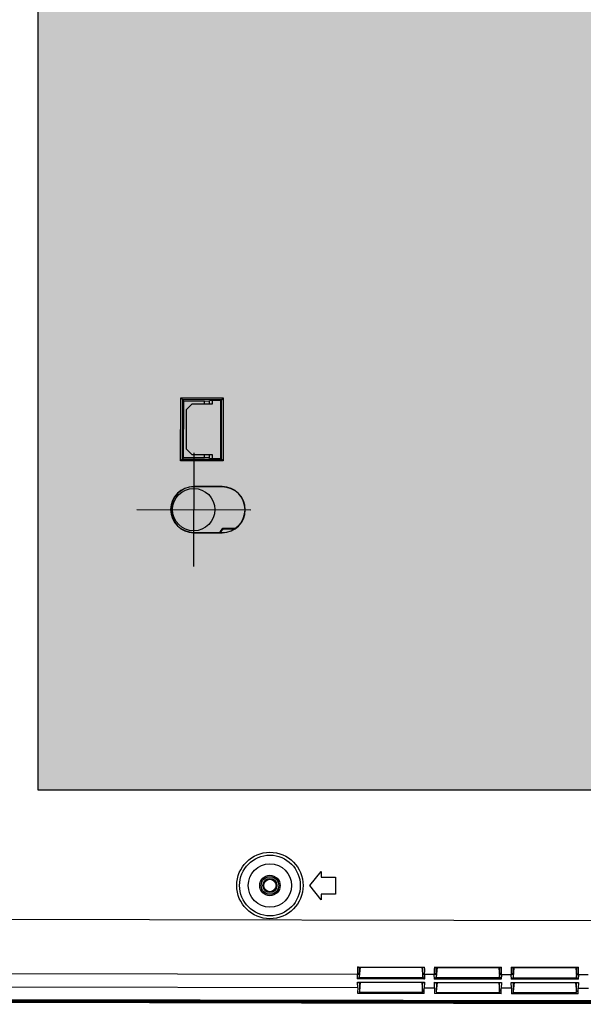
# Model space of a CAD drawing. Header units: millimetres. Extents: x 40090 to 187415, y -53271 to 40260.
# Tile 13 of 43: x 55736 to 55835, y 13768 to 13941. Entities that reach past the tile are written whole.
import ezdxf

# ---------------------------------------------------------------- set-up
doc = ezdxf.new("R2010")
doc.units = ezdxf.units.MM
for name, color, linetype in [('AVM_projekce', 240, 'Continuous'), ('AVM_projektor', 6, 'Continuous'), ('AVM_TECHNIKA', 6, 'Continuous')]:
    doc.layers.add(name, color=color, linetype=linetype)

# ---------------------------------------------------------------- blocks, each defined once
blk = doc.blocks.new('PT-FW430-bottom')
for p, q in [((200.49, 304.35), (200.49, 73.89)), ((214.57, 304.02), (214.57, 3.54)), ((215, 294.63), (215, 20.81)), ((215, 21.1), (215, 294.33)), ((209.99, 209.65), (209.99, 207.95)), ((212.36, 209.71), (212.36, 207.89)), ((208.67, 196.15), (208.67, 207.95)), ((208.72, 196.32), (208.72, 207.78)), ((208.72, 207.48), (210.42, 207.62)), ((210.42, 207.62), (209.73, 207.65)), ((209.99, 207.95), (210.77, 207.91)), ((210.51, 196.46), (210.51, 207.64)), ((210.77, 207.91), (210.77, 196.19)), ((211.35, 196.17), (211.35, 207.93)), ((211.35, 207.93), (212.36, 207.89)), ((211.37, 196.26), (211.37, 207.84)), ((212.11, 207.59), (211.37, 207.62)), ((211.37, 207.46), (212.95, 207.6)), ((213.09, 196.46), (213.09, 207.64)), ((213.34, 207.89), (213.34, 196.21)), ((208.72, 196.62), (210.42, 196.48)), ((209.73, 196.45), (210.42, 196.48)), ((210.77, 196.19), (209.99, 196.15)), ((209.99, 196.15), (209.99, 194.45)), ((212.36, 196.21), (211.35, 196.17)), ((211.37, 196.64), (212.95, 196.5)), ((211.37, 196.48), (212.11, 196.51)), ((212.36, 196.21), (212.36, 194.39)), ((208.67, 182.65), (208.67, 194.45)), ((208.72, 182.82), (208.72, 194.28)), ((208.72, 193.98), (210.42, 194.12)), ((210.42, 194.12), (209.73, 194.15)), ((209.99, 194.45), (210.77, 194.41)), ((210.51, 182.96), (210.51, 194.14)), ((210.77, 194.41), (210.77, 182.69)), ((211.35, 182.67), (211.35, 194.43)), ((211.35, 194.43), (212.36, 194.39)), ((211.37, 182.76), (211.37, 194.34)), ((212.11, 194.09), (211.37, 194.12)), ((211.37, 193.96), (212.95, 194.1)), ((213.09, 182.96), (213.09, 194.14)), ((213.34, 194.39), (213.34, 182.71)), ((208.72, 183.12), (210.42, 182.98)), ((209.73, 182.95), (210.42, 182.98)), ((210.77, 182.69), (209.99, 182.65)), ((209.99, 182.65), (209.99, 180.95)), ((212.36, 182.71), (211.35, 182.67)), ((211.37, 183.14), (212.95, 183)), ((211.37, 182.98), (212.11, 183.01)), ((212.36, 182.71), (212.36, 180.89)), ((208.67, 169.15), (208.67, 180.95)), ((208.72, 169.32), (208.72, 180.78)), ((208.72, 180.48), (210.42, 180.62)), ((210.42, 180.62), (209.73, 180.65)), ((209.99, 180.95), (210.77, 180.91)), ((210.51, 169.46), (210.51, 180.64)), ((210.77, 180.91), (210.77, 169.19)), ((211.35, 169.17), (211.35, 180.93)), ((211.35, 180.93), (212.36, 180.89)), ((211.37, 169.26), (211.37, 180.84)), ((212.11, 180.59), (211.37, 180.62)), ((211.37, 180.46), (212.95, 180.6)), ((213.09, 169.46), (213.09, 180.64)), ((213.34, 180.89), (213.34, 169.21)), ((208.72, 169.62), (210.42, 169.48)), ((211.37, 169.64), (212.95, 169.5)), ((211.37, 169.48), (212.11, 169.51)), ((209.73, 169.45), (210.42, 169.48)), ((210.77, 169.19), (209.99, 169.15)), ((209.99, 169.15), (209.99, 31.03)), ((212.36, 169.21), (211.35, 169.17)), ((212.36, 169.21), (212.36, 27.66)), ((192.9, 165.27), (195.9, 165.27)), ((192.9, 162.77), (192.9, 165.27)), ((192.91, 165.26), (192.9, 165.27)), ((192.91, 165.26), (195.89, 165.26)), ((192.91, 162.76), (192.91, 165.26)), ((195.89, 165.26), (195.9, 165.27)), ((195.89, 165.26), (195.89, 162.76)), ((195.9, 165.27), (195.9, 162.77)), ((194.4, 160.77), (191.9, 162.77)), ((191.9, 162.77), (192.9, 162.77)), ((191.92, 162.76), (191.9, 162.77)), ((194.4, 160.78), (191.92, 162.76)), ((191.92, 162.76), (192.91, 162.76)), ((192.91, 162.76), (192.9, 162.77)), ((196.9, 162.77), (194.4, 160.77)), ((196.88, 162.76), (194.4, 160.78)), ((195.89, 162.76), (195.9, 162.77)), ((195.89, 162.76), (196.88, 162.76)), ((195.9, 162.77), (196.9, 162.77)), ((196.88, 162.76), (196.9, 162.77)), ((194.4, 160.78), (194.4, 160.77)), ((128.4, 130.27), (128.4, 150.27)), ((131.66, 145.38), (131.66, 147.58)), ((131.66, 145.38), (131.66, 147.58)), ((131.75, 146.01), (131.75, 147.45)), ((131.75, 146), (131.75, 147.45)), ((108.78, 145.42), (109.08, 145.12)), ((108.78, 145.42), (119.82, 145.42)), ((108.78, 137.95), (108.78, 145.42)), ((119.82, 145.42), (119.52, 145.12)), ((119.82, 145.42), (119.82, 137.95)), ((131.75, 145.43), (131.75, 146.01)), ((131.75, 145.43), (131.75, 146)), ((109.08, 145.12), (109.2, 145)), ((119.52, 145.12), (109.08, 145.12)), ((109.08, 145.12), (109.08, 138.25)), ((109.2, 145), (109.2, 143)), ((119.4, 145), (109.2, 145)), ((119.52, 145.12), (119.4, 145)), ((119.4, 143), (119.4, 145)), ((119.52, 138.25), (119.52, 145.12)), ((124.35, 145.27), (124.4, 145.27)), ((124.35, 145.27), (124.35, 140.27)), ((124.4, 145.27), (124.4, 140.27)), ((132.4, 140.27), (132.4, 145.27)), ((132.45, 145.27), (132.4, 145.27)), ((132.45, 140.27), (132.45, 145.27)), ((109.81, 143.53), (109.2, 143.53)), ((109.34, 142.95), (109.2, 143)), ((109.3, 142.15), (109.34, 142.95)), ((109.81, 142.15), (109.3, 142.15)), ((109.3, 138.47), (109.3, 142.15)), ((109.34, 142.95), (109.81, 142.95)), ((109.81, 139.97), (109.81, 143.53)), ((118.79, 143.53), (118.79, 139.97)), ((119.4, 143.53), (118.79, 143.53)), ((118.79, 142.95), (119.26, 142.95)), ((119.3, 142.15), (118.79, 142.15)), ((119.4, 143), (119.26, 142.95)), ((119.26, 142.95), (119.3, 142.15)), ((119.3, 142.15), (119.3, 138.47)), ((118.4, 140.27), (138.4, 140.27)), ((124.35, 140.27), (124.4, 140.27)), ((132.45, 140.27), (132.4, 140.27)), ((109.08, 138.25), (109.3, 138.47)), ((119.3, 138.47), (109.3, 138.47)), ((110.8, 138.98), (109.81, 139.97)), ((117.8, 138.98), (110.8, 138.98)), ((118.79, 139.97), (117.8, 138.98)), ((119.52, 138.25), (119.3, 138.47)), ((109.08, 138.25), (108.78, 137.95)), ((119.82, 137.95), (108.78, 137.95)), ((109.08, 138.25), (119.52, 138.25)), ((119.52, 138.25), (119.82, 137.95))]:
    blk.add_line(p, q)
for centre, radius in [((194.4, 153.77), 5.83), ((194.4, 153.77), 5.33), ((194.4, 153.77), 3.8), ((194.4, 153.77), 1.8), ((194.4, 153.77), 1.54), ((194.4, 153.77), 1.24), ((194.4, 153.77), 1.09), ((128.4, 140.27), 3.72), ((128.4, 140.27), 3.72)]:
    blk.add_circle(centre, radius)
for centre, radius, start, end in [((128.4, 145.27), 4.05, 0, 180), ((128.4, 145.27), 4, 0, 180), ((128.4, 140.27), 6.06, 48.7308, 57.4726), ((128.4, 140.27), 6.06, 48.7308, 57.4726), ((128.4, 140.27), 6.15, 49.4556, 57.0166), ((128.4, 140.27), 6.15, 49.4556, 57.0166), ((128.4, 140.27), 4.05, 180, 0), ((128.4, 140.27), 4, 180, 0)]:
    blk.add_arc(centre, radius, start, end)
for centre, major_axis, ratio, start_param, end_param in [((200.49, 207.01), (-10, -0.85), 0.042047, 3.454792, 3.751014), ((200.52, 206.71), (-9.7, -0.85), 0.043328, 3.454568, 3.699851), ((209.71, 207.95), (-0.014, -0.3), 0.950148, 0.139819, 1.61411), ((210.38, 207.92), (0.325, -0.012), 0.922888, 4.843824, 5.151363), ((210.49, 207.91), (-0.247, -0.236), 0.72431, 1.05271, 2.219463), ((211.07, 207.93), (0.239, -0.25), 0.72431, 0.648651, 0.965444), ((197.96, 205.96), (-16.7, -1.47), 0.043328, 3.594641, 3.697414), ((197.93, 206.26), (-17, -1.47), 0.042575, 3.574962, 3.695383), ((200.49, 197.09), (10, -0.85), 0.042047, 5.673764, 5.969986), ((200.52, 197.39), (9.7, -0.85), 0.043328, 5.724927, 5.97021), ((209.71, 196.15), (0.014, -0.3), 0.950148, 1.527482, 3.001774), ((210.38, 196.18), (-0.325, -0.012), 0.922888, 4.273415, 4.580953), ((210.49, 196.19), (0.247, -0.236), 0.72431, 0.92213, 2.088882), ((211.07, 196.17), (-0.239, -0.25), 0.72431, 2.176149, 2.492942), ((197.96, 198.14), (16.7, -1.47), 0.043328, 5.727364, 5.830137), ((197.93, 197.84), (17, -1.47), 0.042575, 5.729395, 5.849816), ((200.49, 193.51), (-10, -0.85), 0.042047, 3.454792, 3.751014), ((200.52, 193.21), (-9.7, -0.85), 0.043328, 3.454568, 3.699851), ((209.71, 194.45), (-0.014, -0.3), 0.950148, 0.139819, 1.61411), ((210.38, 194.42), (0.325, -0.012), 0.922888, 4.843824, 5.151363), ((210.49, 194.41), (-0.247, -0.236), 0.72431, 1.05271, 2.219463), ((211.07, 194.43), (0.239, -0.25), 0.72431, 0.648651, 0.965444), ((197.96, 192.46), (-16.7, -1.47), 0.043328, 3.594641, 3.697414), ((197.93, 192.76), (-17, -1.47), 0.042575, 3.574962, 3.695383), ((200.49, 183.59), (10, -0.85), 0.042047, 5.673764, 5.969986), ((200.52, 183.89), (9.7, -0.85), 0.043328, 5.724927, 5.97021), ((209.71, 182.65), (0.014, -0.3), 0.950148, 1.527482, 3.001774), ((210.38, 182.68), (-0.325, -0.012), 0.922888, 4.273415, 4.580953), ((210.49, 182.69), (0.247, -0.236), 0.72431, 0.92213, 2.088882), ((211.07, 182.67), (-0.239, -0.25), 0.72431, 2.176149, 2.492942), ((197.96, 184.64), (16.7, -1.47), 0.043328, 5.727364, 5.830137), ((197.93, 184.34), (17, -1.47), 0.042575, 5.729395, 5.849816), ((200.49, 180.01), (-10, -0.85), 0.042047, 3.454792, 3.751014), ((200.52, 179.71), (-9.7, -0.85), 0.043328, 3.454568, 3.699851), ((209.71, 180.95), (-0.014, -0.3), 0.950148, 0.139819, 1.61411), ((210.38, 180.92), (0.325, -0.012), 0.922888, 4.843824, 5.151363), ((210.49, 180.91), (-0.247, -0.236), 0.72431, 1.05271, 2.219463), ((211.07, 180.93), (0.239, -0.25), 0.72431, 0.648651, 0.965444), ((197.96, 178.96), (-16.7, -1.47), 0.043328, 3.594641, 3.697414), ((197.93, 179.26), (-17, -1.47), 0.042575, 3.574962, 3.695383), ((197.96, 171.14), (16.7, -1.47), 0.043328, 5.727364, 5.830137), ((200.49, 170.09), (10, -0.85), 0.042047, 5.673764, 5.969986), ((200.52, 170.39), (9.7, -0.85), 0.043328, 5.724927, 5.97021), ((209.71, 169.15), (0.014, -0.3), 0.950148, 1.527482, 3.001774), ((210.38, 169.18), (-0.325, -0.012), 0.922888, 4.273415, 4.580953), ((210.49, 169.19), (0.247, -0.236), 0.72431, 0.92213, 2.088882), ((211.07, 169.17), (-0.239, -0.25), 0.72431, 2.176149, 2.492942), ((197.93, 170.84), (17, -1.47), 0.042575, 5.729395, 5.849816)]:
    blk.add_ellipse(centre, major_axis=major_axis, ratio=ratio, start_param=start_param, end_param=end_param)
for points, start_tangent, end_tangent in [([(214.7, 305.11), (214.7, 302.49), (214.7, 299.86), (214.7, 297.24), (214.7, 294.61), (214.7, 291.98), (214.7, 289.36), (214.7, 286.73), (214.7, 284.11), (214.7, 281.48), (214.7, 278.86), (214.7, 276.23), (214.7, 273.61), (214.7, 270.98), (214.7, 268.36), (214.7, 265.73), (214.7, 263.11), (214.7, 260.48), (214.7, 257.86), (214.7, 255.23), (214.7, 252.61), (214.7, 249.98), (214.7, 247.36), (214.7, 244.73), (214.7, 242.11), (214.7, 239.48), (214.7, 236.86), (214.7, 234.23), (214.7, 231.61), (214.7, 228.98), (214.7, 226.36), (214.7, 223.73), (214.7, 221.11), (214.7, 218.48), (214.7, 215.86), (214.7, 213.23), (214.7, 210.61), (214.7, 207.98), (214.7, 205.35), (214.7, 202.73), (214.7, 200.1), (214.7, 197.48), (214.7, 194.85), (214.7, 192.23), (214.7, 189.6), (214.7, 186.98), (214.7, 184.35), (214.7, 181.73), (214.7, 179.1), (214.7, 176.48), (214.7, 173.85), (214.7, 171.23), (214.7, 168.6), (214.7, 165.98), (214.7, 163.35), (214.7, 160.73), (214.7, 158.1), (214.7, 155.48), (214.7, 152.85), (214.7, 150.23), (214.7, 147.6), (214.7, 144.98), (214.7, 142.35), (214.7, 139.73), (214.7, 137.1), (214.7, 134.48), (214.7, 131.85), (214.7, 129.23), (214.7, 126.6), (214.7, 123.98), (214.7, 121.35), (214.7, 118.72), (214.7, 116.1), (214.7, 113.47), (214.7, 110.85), (214.7, 108.22), (214.7, 105.6), (214.7, 102.97), (214.7, 100.35), (214.7, 97.72), (214.7, 95.1), (214.7, 92.47), (214.7, 89.85), (214.7, 87.22), (214.7, 84.6), (214.7, 81.97), (214.7, 79.35), (214.7, 76.72), (214.7, 74.1), (214.7, 71.47), (214.7, 68.85), (214.7, 66.22), (214.7, 63.6), (214.7, 60.97), (214.7, 58.35), (214.7, 55.72), (214.7, 53.1), (214.7, 50.47), (214.7, 47.85), (214.7, 45.22), (214.7, 42.6), (214.7, 39.97), (214.7, 37.35), (214.7, 34.72), (214.7, 32.09), (214.7, 29.47), (214.7, 26.84), (214.7, 24.22), (214.7, 21.59), (214.7, 18.97), (214.7, 16.34), (214.7, 13.72), (214.7, 11.09), (214.7, 8.47), (214.7, 5.84), (214.7, 3.22)], (-0.000004, -1), (-0.000004, -1)), ([(214.9, 297.87), (214.9, 238.94), (214.9, 180.02), (214.9, 121.1), (214.9, 62.17), (214.9, 3.25)], (0.000001, -1), (0.000001, -1)), ([(208.72, 207.78), (208.72, 207.79), (208.72, 207.8), (208.72, 207.81), (208.72, 207.82), (208.71, 207.84), (208.7, 207.86), (208.7, 207.88), (208.69, 207.9), (208.68, 207.92), (208.67, 207.95)], (-0.03175, 0.999496), (-0.384649, 0.923063)), ([(212.36, 207.89), (212.36, 207.88), (212.36, 207.88), (212.36, 207.87), (212.36, 207.87), (212.36, 207.86), (212.36, 207.86), (212.36, 207.85), (212.36, 207.85), (212.36, 207.84), (212.36, 207.83), (212.36, 207.83), (212.35, 207.82), (212.35, 207.82), (212.35, 207.81), (212.35, 207.81), (212.35, 207.8), (212.35, 207.8), (212.35, 207.79), (212.35, 207.79), (212.34, 207.78), (212.34, 207.78), (212.34, 207.77), (212.34, 207.77), (212.34, 207.77), (212.33, 207.76), (212.33, 207.76), (212.33, 207.75), (212.33, 207.75), (212.33, 207.74), (212.32, 207.74), (212.32, 207.73), (212.32, 207.73), (212.32, 207.72), (212.31, 207.72), (212.31, 207.71), (212.31, 207.71), (212.3, 207.71), (212.3, 207.7), (212.3, 207.7), (212.3, 207.7), (212.29, 207.69), (212.29, 207.69), (212.29, 207.69), (212.29, 207.68), (212.28, 207.68), (212.28, 207.68), (212.28, 207.68), (212.28, 207.67), (212.27, 207.67), (212.27, 207.66), (212.26, 207.66), (212.26, 207.66), (212.25, 207.65), (212.25, 207.65), (212.24, 207.64), (212.23, 207.64), (212.22, 207.63), (212.21, 207.63), (212.22, 207.63), (212.22, 207.63), (212.22, 207.63), (212.22, 207.63), (212.22, 207.63), (212.22, 207.62), (212.22, 207.62), (212.22, 207.62), (212.21, 207.62), (212.21, 207.62), (212.21, 207.61), (212.2, 207.61), (212.2, 207.61), (212.2, 207.61), (212.2, 207.61), (212.2, 207.61), (212.21, 207.61), (212.21, 207.61), (212.22, 207.61), (212.2, 207.61), (212.17, 207.6), (212.16, 207.6), (212.15, 207.59), (212.14, 207.59), (212.12, 207.59), (212.12, 207.59), (212.12, 207.59)], (-0.001368, -0.999999), (-0.999735, 0.023014)), ([(212.36, 207.89), (212.36, 207.89), (212.36, 207.89), (212.36, 207.89)], (0, -1), (-0.001059, -0.999999)), ([(213.09, 207.64), (213.08, 207.63), (213.07, 207.63), (213.06, 207.62), (213.05, 207.62), (213.04, 207.62), (213.04, 207.61), (213.03, 207.61), (213.02, 207.61), (213.01, 207.6), (213, 207.6), (212.99, 207.6), (212.98, 207.6), (212.97, 207.6), (212.96, 207.6), (212.95, 207.6)], (-0.892107, -0.451825), (-0.996524, -0.083302)), ([(213.34, 207.9), (213.33, 207.89), (213.33, 207.88), (213.33, 207.88), (213.33, 207.87), (213.32, 207.87), (213.32, 207.86), (213.32, 207.86), (213.32, 207.86), (213.32, 207.85), (213.31, 207.85), (213.31, 207.84), (213.31, 207.84), (213.31, 207.83), (213.3, 207.83), (213.3, 207.83), (213.3, 207.82), (213.29, 207.82), (213.29, 207.81), (213.29, 207.81), (213.29, 207.81), (213.28, 207.8), (213.28, 207.8), (213.28, 207.79), (213.27, 207.79), (213.27, 207.78), (213.27, 207.78), (213.26, 207.78), (213.26, 207.77), (213.26, 207.77), (213.25, 207.76), (213.25, 207.76), (213.25, 207.76), (213.24, 207.75), (213.24, 207.75), (213.23, 207.74), (213.23, 207.74), (213.23, 207.73), (213.22, 207.73), (213.22, 207.73), (213.21, 207.72), (213.21, 207.72), (213.21, 207.72), (213.2, 207.71), (213.2, 207.71), (213.19, 207.7), (213.19, 207.7), (213.18, 207.7), (213.18, 207.69), (213.17, 207.69), (213.17, 207.68), (213.16, 207.68), (213.16, 207.68), (213.15, 207.67), (213.15, 207.67), (213.14, 207.67), (213.14, 207.66), (213.13, 207.66), (213.13, 207.66), (213.12, 207.65), (213.12, 207.65), (213.11, 207.65), (213.11, 207.64), (213.1, 207.64), (213.1, 207.64), (213.09, 207.64)], (-0.399408, -0.916773), (-0.892122, -0.451794)), ([(208.67, 196.15), (208.67, 196.16), (208.68, 196.17), (208.68, 196.18), (208.68, 196.19), (208.69, 196.2), (208.69, 196.22), (208.7, 196.24), (208.71, 196.27), (208.72, 196.29), (208.72, 196.32)], (0.472468, 0.881348), (0.279667, 0.960097)), ([(212.11, 196.51), (212.12, 196.51), (212.12, 196.51), (212.13, 196.51), (212.13, 196.51), (212.14, 196.51), (212.14, 196.51), (212.15, 196.51), (212.15, 196.51), (212.16, 196.5), (212.16, 196.5), (212.16, 196.5), (212.17, 196.5), (212.17, 196.5), (212.18, 196.5), (212.18, 196.49), (212.19, 196.49), (212.19, 196.49), (212.2, 196.49), (212.2, 196.49), (212.2, 196.48), (212.21, 196.48), (212.21, 196.48), (212.22, 196.48), (212.22, 196.48), (212.22, 196.47), (212.23, 196.47), (212.23, 196.47), (212.24, 196.46), (212.24, 196.46), (212.24, 196.46), (212.25, 196.46), (212.25, 196.45), (212.26, 196.45), (212.26, 196.45), (212.26, 196.44), (212.27, 196.44), (212.27, 196.44), (212.27, 196.43), (212.28, 196.43), (212.28, 196.42), (212.28, 196.42), (212.29, 196.42), (212.29, 196.41), (212.29, 196.41), (212.3, 196.41), (212.3, 196.4), (212.3, 196.4), (212.31, 196.39), (212.31, 196.39), (212.31, 196.38), (212.31, 196.38), (212.32, 196.38), (212.32, 196.37), (212.32, 196.37), (212.32, 196.36), (212.33, 196.36), (212.33, 196.35), (212.33, 196.35), (212.33, 196.34), (212.33, 196.34), (212.34, 196.34), (212.34, 196.33), (212.34, 196.33), (212.34, 196.32), (212.34, 196.32), (212.35, 196.31), (212.35, 196.31), (212.35, 196.3), (212.35, 196.3), (212.35, 196.29), (212.35, 196.29), (212.35, 196.28), (212.35, 196.28), (212.36, 196.27), (212.36, 196.27), (212.36, 196.26), (212.36, 196.26), (212.36, 196.25), (212.36, 196.24), (212.36, 196.24), (212.36, 196.23), (212.36, 196.23), (212.36, 196.22), (212.36, 196.22), (212.36, 196.21)], (0.994634, -0.103452), (0.001302, -0.999999)), ([(212.36, 196.21), (212.36, 196.21), (212.36, 196.21), (212.36, 196.21)], (0.001323, -0.999999), (0.000265, -1)), ([(212.95, 196.5), (212.96, 196.5), (212.97, 196.5), (212.98, 196.5), (212.99, 196.5), (213, 196.5), (213.01, 196.5), (213.02, 196.49), (213.03, 196.49), (213.04, 196.49), (213.04, 196.48), (213.05, 196.48), (213.06, 196.48), (213.07, 196.47), (213.08, 196.47), (213.09, 196.46)], (0.996524, -0.083302), (0.892107, -0.451825)), ([(213.34, 196.2), (213.33, 196.21), (213.33, 196.22), (213.33, 196.22), (213.33, 196.23), (213.32, 196.23), (213.32, 196.24), (213.32, 196.24), (213.32, 196.24), (213.32, 196.25), (213.31, 196.25), (213.31, 196.26), (213.31, 196.26), (213.31, 196.27), (213.3, 196.27), (213.3, 196.27), (213.3, 196.28), (213.29, 196.28), (213.29, 196.29), (213.29, 196.29), (213.29, 196.3), (213.28, 196.3), (213.28, 196.3), (213.28, 196.31), (213.27, 196.31), (213.27, 196.32), (213.27, 196.32), (213.26, 196.32), (213.26, 196.33), (213.26, 196.33), (213.25, 196.34), (213.25, 196.34), (213.25, 196.34), (213.24, 196.35), (213.24, 196.35), (213.23, 196.36), (213.23, 196.36), (213.23, 196.37), (213.22, 196.37), (213.22, 196.37), (213.21, 196.38), (213.21, 196.38), (213.21, 196.39), (213.2, 196.39), (213.2, 196.39), (213.19, 196.4), (213.19, 196.4), (213.18, 196.41), (213.18, 196.41), (213.17, 196.41), (213.17, 196.42), (213.16, 196.42), (213.16, 196.42), (213.15, 196.43), (213.15, 196.43), (213.14, 196.43), (213.14, 196.44), (213.13, 196.44), (213.13, 196.44), (213.12, 196.45), (213.12, 196.45), (213.11, 196.45), (213.11, 196.46), (213.1, 196.46), (213.1, 196.46), (213.09, 196.46)], (-0.399408, 0.916773), (-0.892122, 0.451794)), ([(208.72, 194.28), (208.72, 194.29), (208.72, 194.3), (208.72, 194.31), (208.72, 194.32), (208.71, 194.34), (208.7, 194.36), (208.7, 194.38), (208.69, 194.4), (208.68, 194.42), (208.67, 194.45)], (-0.03175, 0.999496), (-0.384649, 0.923063)), ([(212.11, 194.09), (212.12, 194.09), (212.12, 194.09), (212.13, 194.09), (212.13, 194.09), (212.14, 194.09), (212.14, 194.09), (212.15, 194.09), (212.15, 194.09), (212.16, 194.1), (212.16, 194.1), (212.16, 194.1), (212.17, 194.1), (212.17, 194.1), (212.18, 194.1), (212.18, 194.11), (212.19, 194.11), (212.19, 194.11), (212.2, 194.11), (212.2, 194.11), (212.2, 194.12), (212.21, 194.12), (212.21, 194.12), (212.22, 194.12), (212.22, 194.13), (212.22, 194.13), (212.23, 194.13), (212.23, 194.13), (212.24, 194.14), (212.24, 194.14), (212.24, 194.14), (212.25, 194.14), (212.25, 194.15), (212.26, 194.15), (212.26, 194.15), (212.26, 194.16), (212.27, 194.16), (212.27, 194.16), (212.27, 194.17), (212.28, 194.17), (212.28, 194.18), (212.28, 194.18), (212.29, 194.18), (212.29, 194.19), (212.29, 194.19), (212.3, 194.19), (212.3, 194.2), (212.3, 194.2), (212.31, 194.21), (212.31, 194.21), (212.31, 194.22), (212.31, 194.22), (212.32, 194.22), (212.32, 194.23), (212.32, 194.23), (212.32, 194.24), (212.33, 194.24), (212.33, 194.25), (212.33, 194.25), (212.33, 194.26), (212.33, 194.26), (212.34, 194.27), (212.34, 194.27), (212.34, 194.27), (212.34, 194.28), (212.34, 194.28), (212.35, 194.29), (212.35, 194.29), (212.35, 194.3), (212.35, 194.3), (212.35, 194.31), (212.35, 194.31), (212.35, 194.32), (212.35, 194.32), (212.36, 194.33), (212.36, 194.33), (212.36, 194.34), (212.36, 194.35), (212.36, 194.35), (212.36, 194.36), (212.36, 194.36), (212.36, 194.37), (212.36, 194.37), (212.36, 194.38), (212.36, 194.38), (212.36, 194.39)], (0.994634, 0.103452), (0.001302, 0.999999)), ([(212.36, 194.39), (212.36, 194.39), (212.36, 194.39), (212.36, 194.39)], (0, -1), (-0.001059, -0.999999)), ([(213.09, 194.14), (213.08, 194.13), (213.07, 194.13), (213.06, 194.12), (213.05, 194.12), (213.04, 194.12), (213.04, 194.11), (213.03, 194.11), (213.02, 194.11), (213.01, 194.1), (213, 194.1), (212.99, 194.1), (212.98, 194.1), (212.97, 194.1), (212.96, 194.1), (212.95, 194.1)], (-0.892107, -0.451825), (-0.996524, -0.083302)), ([(213.34, 194.4), (213.33, 194.39), (213.33, 194.38), (213.33, 194.38), (213.33, 194.37), (213.32, 194.37), (213.32, 194.36), (213.32, 194.36), (213.32, 194.36), (213.32, 194.35), (213.31, 194.35), (213.31, 194.34), (213.31, 194.34), (213.31, 194.33), (213.3, 194.33), (213.3, 194.33), (213.3, 194.32), (213.29, 194.32), (213.29, 194.31), (213.29, 194.31), (213.29, 194.31), (213.28, 194.3), (213.28, 194.3), (213.28, 194.29), (213.27, 194.29), (213.27, 194.28), (213.27, 194.28), (213.26, 194.28), (213.26, 194.27), (213.26, 194.27), (213.25, 194.26), (213.25, 194.26), (213.25, 194.26), (213.24, 194.25), (213.24, 194.25), (213.23, 194.24), (213.23, 194.24), (213.23, 194.23), (213.22, 194.23), (213.22, 194.23), (213.21, 194.22), (213.21, 194.22), (213.21, 194.22), (213.2, 194.21), (213.2, 194.21), (213.19, 194.2), (213.19, 194.2), (213.18, 194.2), (213.18, 194.19), (213.17, 194.19), (213.17, 194.18), (213.16, 194.18), (213.16, 194.18), (213.15, 194.17), (213.15, 194.17), (213.14, 194.17), (213.14, 194.16), (213.13, 194.16), (213.13, 194.16), (213.12, 194.15), (213.12, 194.15), (213.11, 194.15), (213.11, 194.14), (213.1, 194.14), (213.1, 194.14), (213.09, 194.14)], (-0.399408, -0.916773), (-0.892122, -0.451794)), ([(208.67, 182.65), (208.67, 182.66), (208.68, 182.67), (208.68, 182.68), (208.68, 182.69), (208.69, 182.7), (208.69, 182.72), (208.7, 182.74), (208.71, 182.77), (208.72, 182.79), (208.72, 182.82)], (0.472468, 0.881348), (0.279667, 0.960097)), ([(212.36, 182.71), (212.36, 182.72), (212.36, 182.72), (212.36, 182.73), (212.36, 182.73), (212.36, 182.74), (212.36, 182.74), (212.36, 182.75), (212.36, 182.76), (212.36, 182.76), (212.36, 182.77), (212.36, 182.77), (212.35, 182.78), (212.35, 182.78), (212.35, 182.79), (212.35, 182.79), (212.35, 182.8), (212.35, 182.8), (212.35, 182.81), (212.35, 182.81), (212.34, 182.82), (212.34, 182.82), (212.34, 182.83), (212.34, 182.83), (212.34, 182.84), (212.33, 182.84), (212.33, 182.84), (212.33, 182.85), (212.33, 182.85), (212.33, 182.86), (212.32, 182.86), (212.32, 182.87), (212.32, 182.87), (212.32, 182.88), (212.31, 182.88), (212.31, 182.89), (212.31, 182.89), (212.3, 182.89), (212.3, 182.9), (212.3, 182.9), (212.3, 182.91), (212.29, 182.91), (212.29, 182.91), (212.29, 182.91), (212.29, 182.92), (212.28, 182.92), (212.28, 182.92), (212.28, 182.92), (212.28, 182.93), (212.27, 182.93), (212.27, 182.94), (212.26, 182.94), (212.26, 182.94), (212.25, 182.95), (212.25, 182.95), (212.24, 182.96), (212.23, 182.96), (212.22, 182.97), (212.21, 182.97), (212.22, 182.97), (212.22, 182.97), (212.22, 182.97), (212.22, 182.97), (212.22, 182.97), (212.22, 182.98), (212.22, 182.98), (212.22, 182.98), (212.21, 182.98), (212.21, 182.98), (212.21, 182.99), (212.2, 182.99), (212.2, 182.99), (212.2, 182.99), (212.2, 182.99), (212.2, 182.99), (212.21, 182.99), (212.21, 182.99), (212.22, 182.99), (212.2, 182.99), (212.17, 183), (212.16, 183), (212.15, 183.01), (212.14, 183.01), (212.12, 183.01), (212.12, 183.01), (212.12, 183.01)], (-0.001368, 0.999999), (-0.999735, -0.023014)), ([(212.36, 182.71), (212.36, 182.71), (212.36, 182.71), (212.36, 182.71)], (0.001323, -0.999999), (0.000265, -1)), ([(212.95, 183), (212.96, 183), (212.97, 183), (212.98, 183), (212.99, 183), (213, 183), (213.01, 183), (213.02, 182.99), (213.03, 182.99), (213.04, 182.99), (213.04, 182.98), (213.05, 182.98), (213.06, 182.98), (213.07, 182.97), (213.08, 182.97), (213.09, 182.96)], (0.996524, -0.083302), (0.892107, -0.451825)), ([(213.34, 182.7), (213.33, 182.71), (213.33, 182.72), (213.33, 182.72), (213.33, 182.73), (213.32, 182.73), (213.32, 182.74), (213.32, 182.74), (213.32, 182.74), (213.32, 182.75), (213.31, 182.75), (213.31, 182.76), (213.31, 182.76), (213.31, 182.77), (213.3, 182.77), (213.3, 182.77), (213.3, 182.78), (213.29, 182.78), (213.29, 182.79), (213.29, 182.79), (213.29, 182.8), (213.28, 182.8), (213.28, 182.8), (213.28, 182.81), (213.27, 182.81), (213.27, 182.82), (213.27, 182.82), (213.26, 182.82), (213.26, 182.83), (213.26, 182.83), (213.25, 182.84), (213.25, 182.84), (213.25, 182.84), (213.24, 182.85), (213.24, 182.85), (213.23, 182.86), (213.23, 182.86), (213.23, 182.87), (213.22, 182.87), (213.22, 182.87), (213.21, 182.88), (213.21, 182.88), (213.21, 182.89), (213.2, 182.89), (213.2, 182.89), (213.19, 182.9), (213.19, 182.9), (213.18, 182.91), (213.18, 182.91), (213.17, 182.91), (213.17, 182.92), (213.16, 182.92), (213.16, 182.92), (213.15, 182.93), (213.15, 182.93), (213.14, 182.93), (213.14, 182.94), (213.13, 182.94), (213.13, 182.94), (213.12, 182.95), (213.12, 182.95), (213.11, 182.95), (213.11, 182.96), (213.1, 182.96), (213.1, 182.96), (213.09, 182.96)], (-0.399408, 0.916773), (-0.892122, 0.451794)), ([(208.72, 180.78), (208.72, 180.79), (208.72, 180.8), (208.72, 180.81), (208.72, 180.82), (208.71, 180.84), (208.7, 180.86), (208.7, 180.88), (208.69, 180.9), (208.68, 180.92), (208.67, 180.95)], (-0.03175, 0.999496), (-0.384649, 0.923063)), ([(212.11, 180.59), (212.12, 180.59), (212.12, 180.59), (212.13, 180.59), (212.13, 180.59), (212.14, 180.59), (212.14, 180.59), (212.15, 180.59), (212.15, 180.59), (212.16, 180.6), (212.16, 180.6), (212.16, 180.6), (212.17, 180.6), (212.17, 180.6), (212.18, 180.6), (212.18, 180.61), (212.19, 180.61), (212.19, 180.61), (212.2, 180.61), (212.2, 180.61), (212.2, 180.62), (212.21, 180.62), (212.21, 180.62), (212.22, 180.62), (212.22, 180.63), (212.22, 180.63), (212.23, 180.63), (212.23, 180.63), (212.24, 180.64), (212.24, 180.64), (212.24, 180.64), (212.25, 180.64), (212.25, 180.65), (212.26, 180.65), (212.26, 180.65), (212.26, 180.66), (212.27, 180.66), (212.27, 180.66), (212.27, 180.67), (212.28, 180.67), (212.28, 180.68), (212.28, 180.68), (212.29, 180.68), (212.29, 180.69), (212.29, 180.69), (212.3, 180.69), (212.3, 180.7), (212.3, 180.7), (212.31, 180.71), (212.31, 180.71), (212.31, 180.72), (212.31, 180.72), (212.32, 180.72), (212.32, 180.73), (212.32, 180.73), (212.32, 180.74), (212.33, 180.74), (212.33, 180.75), (212.33, 180.75), (212.33, 180.76), (212.33, 180.76), (212.34, 180.77), (212.34, 180.77), (212.34, 180.77), (212.34, 180.78), (212.34, 180.78), (212.35, 180.79), (212.35, 180.79), (212.35, 180.8), (212.35, 180.8), (212.35, 180.81), (212.35, 180.81), (212.35, 180.82), (212.35, 180.82), (212.36, 180.83), (212.36, 180.83), (212.36, 180.84), (212.36, 180.85), (212.36, 180.85), (212.36, 180.86), (212.36, 180.86), (212.36, 180.87), (212.36, 180.87), (212.36, 180.88), (212.36, 180.88), (212.36, 180.89)], (0.994634, 0.103452), (0.001302, 0.999999)), ([(212.36, 180.89), (212.36, 180.89), (212.36, 180.89), (212.36, 180.89)], (0, -1), (-0.001059, -0.999999)), ([(213.09, 180.64), (213.08, 180.63), (213.07, 180.63), (213.06, 180.62), (213.05, 180.62), (213.04, 180.62), (213.04, 180.61), (213.03, 180.61), (213.02, 180.61), (213.01, 180.6), (213, 180.6), (212.99, 180.6), (212.98, 180.6), (212.97, 180.6), (212.96, 180.6), (212.95, 180.6)], (-0.892107, -0.451825), (-0.996524, -0.083302)), ([(213.34, 180.9), (213.33, 180.89), (213.33, 180.88), (213.33, 180.88), (213.33, 180.87), (213.32, 180.87), (213.32, 180.86), (213.32, 180.86), (213.32, 180.86), (213.32, 180.85), (213.31, 180.85), (213.31, 180.84), (213.31, 180.84), (213.31, 180.83), (213.3, 180.83), (213.3, 180.83), (213.3, 180.82), (213.29, 180.82), (213.29, 180.81), (213.29, 180.81), (213.29, 180.81), (213.28, 180.8), (213.28, 180.8), (213.28, 180.79), (213.27, 180.79), (213.27, 180.78), (213.27, 180.78), (213.26, 180.78), (213.26, 180.77), (213.26, 180.77), (213.25, 180.76), (213.25, 180.76), (213.25, 180.76), (213.24, 180.75), (213.24, 180.75), (213.23, 180.74), (213.23, 180.74), (213.23, 180.73), (213.22, 180.73), (213.22, 180.73), (213.21, 180.72), (213.21, 180.72), (213.21, 180.72), (213.2, 180.71), (213.2, 180.71), (213.19, 180.7), (213.19, 180.7), (213.18, 180.7), (213.18, 180.69), (213.17, 180.69), (213.17, 180.68), (213.16, 180.68), (213.16, 180.68), (213.15, 180.67), (213.15, 180.67), (213.14, 180.67), (213.14, 180.66), (213.13, 180.66), (213.13, 180.66), (213.12, 180.65), (213.12, 180.65), (213.11, 180.65), (213.11, 180.64), (213.1, 180.64), (213.1, 180.64), (213.09, 180.64)], (-0.399408, -0.916773), (-0.892122, -0.451794)), ([(212.36, 169.21), (212.36, 169.22), (212.36, 169.22), (212.36, 169.23), (212.36, 169.23), (212.36, 169.24), (212.36, 169.24), (212.36, 169.25), (212.36, 169.26), (212.36, 169.26), (212.36, 169.27), (212.36, 169.27), (212.35, 169.28), (212.35, 169.28), (212.35, 169.29), (212.35, 169.29), (212.35, 169.3), (212.35, 169.3), (212.35, 169.31), (212.35, 169.31), (212.34, 169.32), (212.34, 169.32), (212.34, 169.33), (212.34, 169.33), (212.34, 169.34), (212.33, 169.34), (212.33, 169.34), (212.33, 169.35), (212.33, 169.35), (212.33, 169.36), (212.32, 169.36), (212.32, 169.37), (212.32, 169.37), (212.32, 169.38), (212.31, 169.38), (212.31, 169.39), (212.31, 169.39), (212.3, 169.39), (212.3, 169.4), (212.3, 169.4), (212.3, 169.41), (212.29, 169.41), (212.29, 169.41), (212.29, 169.41), (212.29, 169.42), (212.28, 169.42), (212.28, 169.42), (212.28, 169.42), (212.28, 169.43), (212.27, 169.43), (212.27, 169.44), (212.26, 169.44), (212.26, 169.44), (212.25, 169.45), (212.25, 169.45), (212.24, 169.46), (212.23, 169.46), (212.22, 169.47), (212.21, 169.47), (212.22, 169.47), (212.22, 169.47), (212.22, 169.47), (212.22, 169.47), (212.22, 169.47), (212.22, 169.48), (212.22, 169.48), (212.22, 169.48), (212.21, 169.48), (212.21, 169.48), (212.21, 169.49), (212.2, 169.49), (212.2, 169.49), (212.2, 169.49), (212.2, 169.49), (212.2, 169.49), (212.21, 169.49), (212.21, 169.49), (212.22, 169.49), (212.2, 169.49), (212.17, 169.5), (212.16, 169.5), (212.15, 169.51), (212.14, 169.51), (212.12, 169.51), (212.12, 169.51), (212.12, 169.51)], (-0.001368, 0.999999), (-0.999735, -0.023014)), ([(212.95, 169.5), (212.96, 169.5), (212.97, 169.5), (212.98, 169.5), (212.99, 169.5), (213, 169.5), (213.01, 169.5), (213.02, 169.49), (213.03, 169.49), (213.04, 169.49), (213.04, 169.48), (213.05, 169.48), (213.06, 169.48), (213.07, 169.47), (213.08, 169.47), (213.09, 169.46)], (0.996524, -0.083302), (0.892107, -0.451825)), ([(208.72, 169.32), (208.72, 169.31), (208.72, 169.3), (208.72, 169.29), (208.72, 169.28), (208.71, 169.26), (208.7, 169.24), (208.7, 169.22), (208.69, 169.2), (208.68, 169.18), (208.67, 169.15)], (-0.03175, -0.999496), (-0.384649, -0.923063)), ([(212.36, 169.21), (212.36, 169.21), (212.36, 169.21), (212.36, 169.21)], (0.001323, -0.999999), (0.000265, -1)), ([(213.34, 169.2), (213.33, 169.21), (213.33, 169.22), (213.33, 169.22), (213.33, 169.23), (213.32, 169.23), (213.32, 169.24), (213.32, 169.24), (213.32, 169.24), (213.32, 169.25), (213.31, 169.25), (213.31, 169.26), (213.31, 169.26), (213.31, 169.27), (213.3, 169.27), (213.3, 169.27), (213.3, 169.28), (213.29, 169.28), (213.29, 169.29), (213.29, 169.29), (213.29, 169.3), (213.28, 169.3), (213.28, 169.3), (213.28, 169.31), (213.27, 169.31), (213.27, 169.32), (213.27, 169.32), (213.26, 169.32), (213.26, 169.33), (213.26, 169.33), (213.25, 169.34), (213.25, 169.34), (213.25, 169.34), (213.24, 169.35), (213.24, 169.35), (213.23, 169.36), (213.23, 169.36), (213.23, 169.37), (213.22, 169.37), (213.22, 169.37), (213.21, 169.38), (213.21, 169.38), (213.21, 169.39), (213.2, 169.39), (213.2, 169.39), (213.19, 169.4), (213.19, 169.4), (213.18, 169.41), (213.18, 169.41), (213.17, 169.41), (213.17, 169.42), (213.16, 169.42), (213.16, 169.42), (213.15, 169.43), (213.15, 169.43), (213.14, 169.43), (213.14, 169.44), (213.13, 169.44), (213.13, 169.44), (213.12, 169.45), (213.12, 169.45), (213.11, 169.45), (213.11, 169.46), (213.1, 169.46), (213.1, 169.46), (213.09, 169.46)], (-0.399408, 0.916773), (-0.892122, 0.451794)), ([(131.66, 145.38), (131.67, 145.38), (131.67, 145.39), (131.68, 145.39), (131.68, 145.39), (131.69, 145.4), (131.7, 145.4), (131.7, 145.4), (131.71, 145.41), (131.71, 145.41), (131.72, 145.41), (131.73, 145.42), (131.73, 145.42), (131.74, 145.42), (131.74, 145.43), (131.75, 145.43)], (0.876842, 0.480779), (0.878748, 0.477286)), ([(131.66, 145.38), (131.67, 145.38), (131.67, 145.39), (131.68, 145.39), (131.68, 145.39), (131.69, 145.4), (131.7, 145.4), (131.7, 145.4), (131.71, 145.41), (131.71, 145.41), (131.72, 145.41), (131.73, 145.42), (131.73, 145.42), (131.74, 145.42), (131.74, 145.43), (131.75, 145.43)], (0.876842, 0.480779), (0.878748, 0.477286))]:
    blk.add_spline(points, degree=3, dxfattribs=dict(start_tangent=start_tangent, end_tangent=end_tangent))
blk = doc.blocks.new('player')
at = {"layer": 'AVM_projekce'}
h = blk.add_hatch(color=6, dxfattribs=at)
h.dxf.hatch_style = 1
h.paths.add_polyline_path([(71498.37, 37158.68), (71628.37, 37158.68), (71628.37, 37298.68), (71498.37, 37298.68)])
at = {"layer": 'AVM_TECHNIKA'}
blk.add_lwpolyline([(71498.37, 37158.68), (71628.37, 37158.68), (71628.37, 37298.68), (71498.37, 37298.68)], close=True, dxfattribs=at)

msp = doc.modelspace()

# ---------------------------------------------------------------- block references
at = {"layer": 'AVM_projekce'}
msp.add_blockref('player', (-15759.02, -23352.75), dxfattribs=at)
at = {"layer": 'AVM_projektor', "rotation": 269.8895464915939}
msp.add_blockref('PT-FW430-bottom', (55626.69, 13983.84), dxfattribs=at)

doc.saveas('drawing.dxf')
